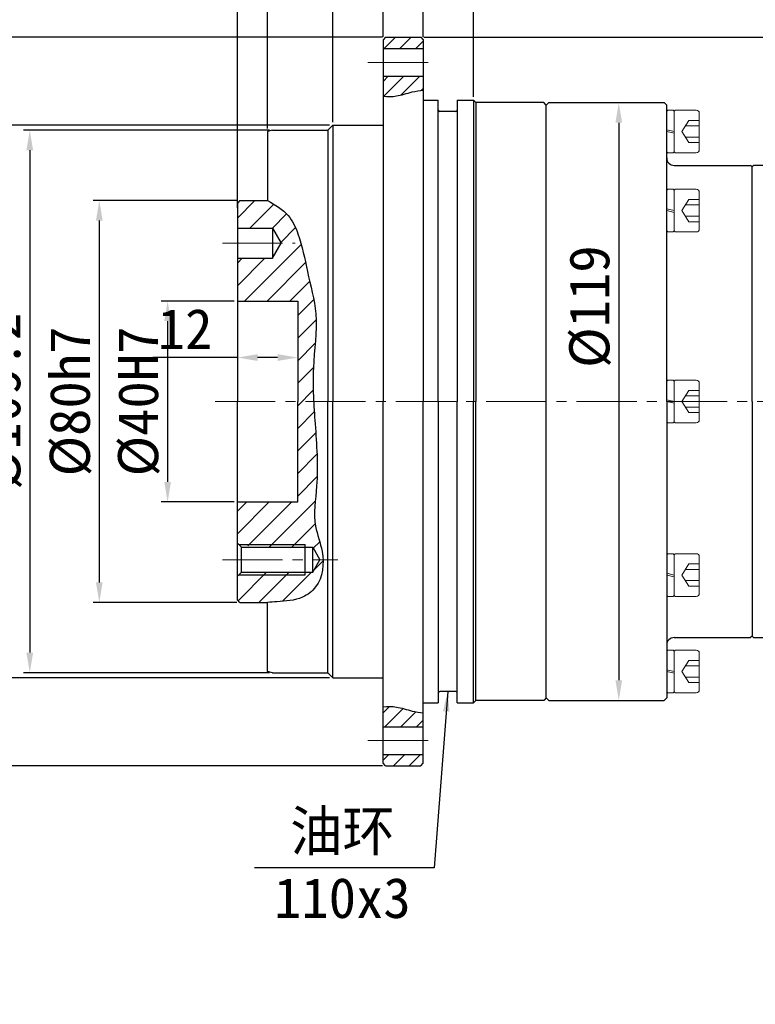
# Model space of a CAD drawing. Header units: millimetres. Extents: x 7078 to 7942, y -634 to -23.
# Tile 12 of 15: x 7375 to 7522, y -351 to -155. Entities that reach past the tile are written whole.
import ezdxf

# ---------------------------------------------------------------- set-up
doc = ezdxf.new("R2010")
doc.units = ezdxf.units.MM
doc.header["$PDSIZE"] = -5
doc.linetypes.add('点画线', pattern=[18, 12, -2, 2, -2])
doc.layers.get('Defpoints').update_dxf_attribs({"lineweight": 18})
for name, color, linetype, lineweight in [('7中心线层', 7, '点画线', 18), ('剖面线', 3, 'Continuous', 15), ('尺寸线层', 3, 'Continuous', 18), ('标注线', 7, 'Continuous', 18), ('粗实线', 7, 'Continuous', 40), ('细实线', 7, 'Continuous', 18)]:
    doc.layers.add(name, color=color, linetype=linetype, lineweight=lineweight)
doc.styles.add('工程字', font='txt')
doc.dimstyles.new('ISO-25', dxfattribs={"dimtxt": 8, "dimasz": 4, "dimexe": 1.25, "dimexo": 0.625, "dimgap": 1.7, "dimtad": 1, "dimtxsty": '工程字', "dimcen": 2, "dimdle": 8, "dimadec": 0, "dimazin": 0, "dimtfac": 1, "dimtmove": 0, "dimatfit": 3, "dimfxl": 1, "dimarcsym": 0})

# ---------------------------------------------------------------- blocks, each defined once
blk = doc.blocks.new('*D10')
at = {"layer": 'Defpoints', "color": 0}
for p in [(7455.26, -158.84), (7705.6, -158.84), (7648.42, -351.34)]:
    blk.add_point(p, dxfattribs=at)
at = {"layer": '尺寸线层', "color": 0, "lineweight": -2}
for p, q in [((7455.88, -158.84), (7706.85, -158.84)), ((7705.6, -347.34), (7705.6, -162.84)), ((7649.05, -351.34), (7706.85, -351.34))]:
    blk.add_line(p, q, dxfattribs=at)
at = {"layer": '尺寸线层', "color": 0}
for points in [[(7706.27, -162.84), (7704.93, -162.84), (7705.6, -158.84)], [(7704.93, -347.34), (7706.27, -347.34), (7705.6, -351.34)]]:
    blk.add_solid(points, dxfattribs=at)
at = {"layer": '尺寸线层', "color": 0, "insert": (7699.23, -248.59), "char_height": 8, "attachment_point": 5, "rotation": 90, "style": '工程字'}
blk.add_mtext('192,5', dxfattribs=at)
blk = doc.blocks.new('*D11')
at = {"layer": 'Defpoints', "color": 0}
for p in [(7455.76, -129.94), (7455.76, -159.34), (7587.26, -231.34)]:
    blk.add_point(p, dxfattribs=at)
at = {"layer": '尺寸线层', "color": 0, "lineweight": -2}
for p, q in [((7455.76, -158.34), (7455.76, -128.69)), ((7587.26, -230.34), (7587.26, -128.69)), ((7583.26, -129.94), (7459.76, -129.94))]:
    blk.add_line(p, q, dxfattribs=at)
at = {"layer": '尺寸线层', "color": 0}
for points in [[(7459.76, -129.28), (7459.76, -130.61), (7455.76, -129.94)], [(7583.26, -130.61), (7583.26, -129.28), (7587.26, -129.94)]]:
    blk.add_solid(points, dxfattribs=at)
at = {"layer": '尺寸线层', "color": 0, "insert": (7521.51, -123.97), "char_height": 8, "attachment_point": 5, "style": '工程字'}
blk.add_mtext('131,5', dxfattribs=at)
blk = doc.blocks.new('M5-35')
at = {"layer": '细实线', "color": 0}
for p, q in [((33.7, 4.25), (33.5, 4.05)), ((33.5, -4.05), (33.5, 4.05)), ((34.8, 4.25), (33.7, 4.25)), ((34.8, 4.25), (35, 4.05)), ((35, 4.05), (35.2, 4.25)), ((35, -4.05), (35, 4.05)), ((35.2, 4.25), (39.4, 4.25)), ((37.91, 2.21), (36.5, 0)), ((40, 2.21), (37.91, 2.21)), ((40, 3.65), (40, -3.65)), ((33.5, 0.36), (35, 0)), ((37.2, 1.11), (40, 1.11)), ((33.5, 0), (35, -0.36)), ((37.91, -2.21), (36.5, 0)), ((37.2, -1.11), (40, -1.11)), ((40, -2.21), (37.91, -2.21)), ((33.5, -4.05), (33.7, -4.25)), ((34.8, -4.25), (33.7, -4.25)), ((35, -4.05), (34.8, -4.25)), ((35, -4.05), (35.2, -4.25)), ((35.2, -4.25), (39.4, -4.25))]:
    blk.add_line(p, q, dxfattribs=at)
for centre, start, end in [((39.4, 3.65), 0, 90), ((39.4, -3.65), 270, 360)]:
    blk.add_arc(centre, 0.6, start, end, dxfattribs=at)
blk = doc.blocks.new('*D12')
at = {"layer": 'Defpoints', "color": 0}
for p in [(7492.26, -171.84), (7492.26, -290.84), (7494.72, -290.84)]:
    blk.add_point(p, dxfattribs=at)
at = {"layer": '尺寸线层', "color": 0, "lineweight": -2}
for p, q in [((7492.88, -171.84), (7495.97, -171.84)), ((7494.72, -175.84), (7494.72, -286.84)), ((7492.88, -290.84), (7495.97, -290.84))]:
    blk.add_line(p, q, dxfattribs=at)
at = {"layer": '尺寸线层', "color": 0}
for points in [[(7495.38, -175.84), (7494.05, -175.84), (7494.72, -171.84)], [(7494.05, -286.84), (7495.38, -286.84), (7494.72, -290.84)]]:
    blk.add_solid(points, dxfattribs=at)
at = {"layer": '尺寸线层', "color": 0, "insert": (7489.02, -212.46), "char_height": 8, "attachment_point": 5, "rotation": 90, "style": '工程字'}
blk.add_mtext('%%c119{}{{\\H0.7x;}{}}', dxfattribs=at)
blk = doc.blocks.new('*D13')
at = {"layer": 'Defpoints', "color": 0}
for p in [(7418.76, -115.54), (7418.76, -193.39), (7632.26, -259.14)]:
    blk.add_point(p, dxfattribs=at)
at = {"layer": '尺寸线层', "color": 0, "lineweight": -2}
for p, q in [((7418.76, -192.76), (7418.76, -114.29)), ((7628.26, -115.54), (7422.76, -115.54)), ((7632.26, -258.52), (7632.26, -114.29))]:
    blk.add_line(p, q, dxfattribs=at)
at = {"layer": '尺寸线层', "color": 0}
for points in [[(7422.76, -114.88), (7422.76, -116.21), (7418.76, -115.54)], [(7628.26, -116.21), (7628.26, -114.88), (7632.26, -115.54)]]:
    blk.add_solid(points, dxfattribs=at)
at = {"layer": '尺寸线层', "color": 0, "insert": (7525.51, -109.17), "char_height": 8, "attachment_point": 5, "style": '工程字'}
blk.add_mtext('213,5', dxfattribs=at)
blk = doc.blocks.new('*D14')
at = {"layer": 'Defpoints', "color": 0}
for p in [(7418.76, -211.34), (7404.85, -251.34), (7418.76, -251.34)]:
    blk.add_point(p, dxfattribs=at)
at = {"layer": '尺寸线层', "color": 0, "lineweight": -2}
for p, q in [((7418.13, -211.34), (7403.6, -211.34)), ((7404.85, -215.34), (7404.85, -247.34)), ((7418.13, -251.34), (7403.6, -251.34))]:
    blk.add_line(p, q, dxfattribs=at)
at = {"layer": '尺寸线层', "color": 0}
for points in [[(7405.52, -215.34), (7404.18, -215.34), (7404.85, -211.34)], [(7404.18, -247.34), (7405.52, -247.34), (7404.85, -251.34)]]:
    blk.add_solid(points, dxfattribs=at)
at = {"layer": '尺寸线层', "color": 0, "insert": (7399.15, -231.34), "char_height": 8, "attachment_point": 5, "rotation": 90, "style": '工程字'}
blk.add_mtext('%%C40H7', dxfattribs=at)
blk = doc.blocks.new('*D15')
at = {"layer": 'Defpoints', "color": 0}
for p in [(7418.76, -211.59), (7430.76, -211.34), (7418.76, -222.59)]:
    blk.add_point(p, dxfattribs=at)
at = {"layer": '标注线', "color": 0, "lineweight": -2}
for p, q in [((7418.76, -212.22), (7418.76, -223.84)), ((7430.76, -211.97), (7430.76, -223.84)), ((7418.76, -222.59), (7401.93, -222.59)), ((7426.76, -222.59), (7422.76, -222.59))]:
    blk.add_line(p, q, dxfattribs=at)
at = {"layer": '标注线', "color": 0}
for points in [[(7422.76, -221.92), (7422.76, -223.26), (7418.76, -222.59)], [(7426.76, -223.26), (7426.76, -221.92), (7430.76, -222.59)]]:
    blk.add_solid(points, dxfattribs=at)
at = {"layer": '标注线', "color": 0, "insert": (7408.34, -216.89), "char_height": 8, "attachment_point": 5, "style": '工程字'}
blk.add_mtext('12', dxfattribs=at)
blk = doc.blocks.new('*D16')
at = {"layer": 'Defpoints', "color": 0}
for p in [(7419.26, -191.34), (7391.25, -271.34), (7419.26, -271.34)]:
    blk.add_point(p, dxfattribs=at)
at = {"layer": '尺寸线层', "color": 0, "lineweight": -2}
for p, q in [((7418.63, -191.34), (7390, -191.34)), ((7391.25, -195.34), (7391.25, -267.34)), ((7418.63, -271.34), (7390, -271.34))]:
    blk.add_line(p, q, dxfattribs=at)
at = {"layer": '尺寸线层', "color": 0}
for points in [[(7391.91, -195.34), (7390.58, -195.34), (7391.25, -191.34)], [(7390.58, -267.34), (7391.91, -267.34), (7391.25, -271.34)]]:
    blk.add_solid(points, dxfattribs=at)
at = {"layer": '尺寸线层', "color": 0, "insert": (7385.55, -231.34), "char_height": 8, "attachment_point": 5, "rotation": 90, "style": '工程字'}
blk.add_mtext('%%C80h7', dxfattribs=at)
blk = doc.blocks.new('*D17')
at = {"layer": 'Defpoints', "color": 0}
for p in [(7425.76, -177.34), (7377.4, -285.34), (7425.76, -285.34)]:
    blk.add_point(p, dxfattribs=at)
at = {"layer": '尺寸线层', "color": 0, "lineweight": -2}
for p, q in [((7425.13, -177.34), (7376.15, -177.34)), ((7377.4, -181.34), (7377.4, -281.34)), ((7425.13, -285.34), (7376.15, -285.34))]:
    blk.add_line(p, q, dxfattribs=at)
at = {"layer": '尺寸线层', "color": 0}
for points in [[(7378.07, -181.34), (7376.73, -181.34), (7377.4, -177.34)], [(7376.73, -281.34), (7378.07, -281.34), (7377.4, -285.34)]]:
    blk.add_solid(points, dxfattribs=at)
at = {"layer": '尺寸线层', "color": 0, "insert": (7371.7, -231.34), "char_height": 8, "attachment_point": 5, "rotation": 90, "style": '工程字'}
blk.add_mtext('%%C109.2', dxfattribs=at)
blk = doc.blocks.new('*D18')
at = {"layer": 'Defpoints', "color": 0}
for p in [(7364.45, -176.34), (7437.76, -176.34), (7437.76, -286.34)]:
    blk.add_point(p, dxfattribs=at)
at = {"layer": '尺寸线层', "color": 0, "lineweight": -2}
for p, q in [((7437.13, -176.34), (7363.2, -176.34)), ((7364.45, -282.34), (7364.45, -180.34)), ((7437.13, -286.34), (7363.2, -286.34))]:
    blk.add_line(p, q, dxfattribs=at)
at = {"layer": '尺寸线层', "color": 0}
for points in [[(7365.11, -180.34), (7363.78, -180.34), (7364.45, -176.34)], [(7363.78, -282.34), (7365.11, -282.34), (7364.45, -286.34)]]:
    blk.add_solid(points, dxfattribs=at)
at = {"layer": '尺寸线层', "color": 0, "insert": (7358.75, -229.71), "char_height": 8, "attachment_point": 5, "rotation": 90, "style": '工程字'}
blk.add_mtext('%%C110h7', dxfattribs=at)
blk = doc.blocks.new('*D19')
at = {"layer": 'Defpoints', "color": 0}
for p in [(7350.94, -158.84), (7448.26, -158.84), (7448.26, -303.84)]:
    blk.add_point(p, dxfattribs=at)
at = {"layer": '尺寸线层', "color": 0, "lineweight": -2}
for p, q in [((7447.63, -158.84), (7349.69, -158.84)), ((7350.94, -299.84), (7350.94, -162.84)), ((7447.63, -303.84), (7349.69, -303.84))]:
    blk.add_line(p, q, dxfattribs=at)
at = {"layer": '尺寸线层', "color": 0}
for points in [[(7351.61, -162.84), (7350.28, -162.84), (7350.94, -158.84)], [(7350.28, -299.84), (7351.61, -299.84), (7350.94, -303.84)]]:
    blk.add_solid(points, dxfattribs=at)
at = {"layer": '尺寸线层', "color": 0, "insert": (7345.24, -231.34), "char_height": 8, "attachment_point": 5, "rotation": 90, "style": '工程字'}
blk.add_mtext('%%C145', dxfattribs=at)
blk = doc.blocks.new('*D20')
at = {"layer": 'Defpoints', "color": 0}
for p in [(7447.76, -147.3), (7447.76, -159.34), (7437.76, -176.34)]:
    blk.add_point(p, dxfattribs=at)
at = {"layer": '尺寸线层', "color": 0, "lineweight": -2}
for p, q in [((7437.76, -175.72), (7437.76, -146.05)), ((7447.76, -158.72), (7447.76, -146.05)), ((7433.76, -147.3), (7429.76, -147.3)), ((7437.76, -147.3), (7447.76, -147.3)), ((7451.76, -147.3), (7468.72, -147.3))]:
    blk.add_line(p, q, dxfattribs=at)
at = {"layer": '尺寸线层', "color": 0}
for points in [[(7433.76, -147.97), (7433.76, -146.63), (7437.76, -147.3)], [(7451.76, -146.63), (7451.76, -147.97), (7447.76, -147.3)]]:
    blk.add_solid(points, dxfattribs=at)
at = {"layer": '尺寸线层', "color": 0, "insert": (7462.24, -141.6), "char_height": 8, "attachment_point": 5, "style": '工程字'}
blk.add_mtext('10', dxfattribs=at)
blk = doc.blocks.new('*D21')
at = {"layer": 'Defpoints', "color": 0}
for p in [(7418.76, -147.3), (7424.76, -177.61), (7418.76, -191.84)]:
    blk.add_point(p, dxfattribs=at)
at = {"layer": '尺寸线层', "color": 0, "lineweight": -2}
for p, q in [((7418.76, -191.22), (7418.76, -146.05)), ((7424.76, -176.98), (7424.76, -146.05)), ((7414.76, -147.3), (7402.76, -147.3)), ((7424.76, -147.3), (7418.76, -147.3)), ((7428.76, -147.3), (7432.76, -147.3))]:
    blk.add_line(p, q, dxfattribs=at)
at = {"layer": '尺寸线层', "color": 0}
for points in [[(7414.76, -147.97), (7414.76, -146.63), (7418.76, -147.3)], [(7428.76, -146.63), (7428.76, -147.97), (7424.76, -147.3)]]:
    blk.add_solid(points, dxfattribs=at)
at = {"layer": '尺寸线层', "color": 0, "insert": (7406.76, -141.6), "char_height": 8, "attachment_point": 5, "style": '工程字'}
blk.add_mtext('6', dxfattribs=at)
blk = doc.blocks.new('*D22')
at = {"layer": 'Defpoints', "color": 0}
for p in [(7465.76, -147.3), (7455.76, -159.34), (7465.76, -171.34)]:
    blk.add_point(p, dxfattribs=at)
at = {"layer": '尺寸线层', "color": 0, "lineweight": -2}
for p, q in [((7455.76, -158.72), (7455.76, -146.05)), ((7465.76, -170.72), (7465.76, -146.05)), ((7451.76, -147.3), (7447.76, -147.3)), ((7455.76, -147.3), (7465.76, -147.3)), ((7469.76, -147.3), (7473.76, -147.3))]:
    blk.add_line(p, q, dxfattribs=at)
at = {"layer": '尺寸线层', "color": 0}
for points in [[(7451.76, -147.97), (7451.76, -146.63), (7455.76, -147.3)], [(7469.76, -146.63), (7469.76, -147.97), (7465.76, -147.3)]]:
    blk.add_solid(points, dxfattribs=at)
at = {"layer": '尺寸线层', "color": 0, "insert": (7461.59, -141.6), "char_height": 8, "attachment_point": 5, "style": '工程字'}
blk.add_mtext('10', dxfattribs=at)
blk = doc.blocks.new('*D23')
at = {"layer": 'Defpoints', "color": 0}
for p in [(7447.76, -129.94), (7447.76, -159.34), (7455.76, -159.34)]:
    blk.add_point(p, dxfattribs=at)
at = {"layer": '尺寸线层', "color": 0, "lineweight": -2}
for p, q in [((7447.76, -158.72), (7447.76, -128.69)), ((7455.76, -158.72), (7455.76, -128.69)), ((7443.76, -129.94), (7439.76, -129.94)), ((7455.76, -129.94), (7447.76, -129.94)), ((7459.76, -129.94), (7463.76, -129.94))]:
    blk.add_line(p, q, dxfattribs=at)
at = {"layer": '尺寸线层', "color": 0}
for points in [[(7443.76, -130.61), (7443.76, -129.28), (7447.76, -129.94)], [(7459.76, -129.28), (7459.76, -130.61), (7455.76, -129.94)]]:
    blk.add_solid(points, dxfattribs=at)
at = {"layer": '尺寸线层', "color": 0, "insert": (7451.76, -124.24), "char_height": 8, "attachment_point": 5, "style": '工程字'}
blk.add_mtext('8', dxfattribs=at)
blk = doc.blocks.new('*D24')
at = {"layer": 'Defpoints', "color": 0}
for p in [(7418.76, -129.94), (7447.76, -159.34), (7418.76, -191.84)]:
    blk.add_point(p, dxfattribs=at)
at = {"layer": '尺寸线层', "color": 0, "lineweight": -2}
for p, q in [((7418.76, -191.22), (7418.76, -128.69)), ((7447.76, -158.72), (7447.76, -128.69)), ((7443.76, -129.94), (7422.76, -129.94))]:
    blk.add_line(p, q, dxfattribs=at)
at = {"layer": '尺寸线层', "color": 0}
for points in [[(7422.76, -129.28), (7422.76, -130.61), (7418.76, -129.94)], [(7443.76, -130.61), (7443.76, -129.28), (7447.76, -129.94)]]:
    blk.add_solid(points, dxfattribs=at)
at = {"layer": '尺寸线层', "color": 0, "insert": (7433.26, -124.24), "char_height": 8, "attachment_point": 5, "style": '工程字'}
blk.add_mtext('29', dxfattribs=at)
blk = doc.blocks.new('*D45')
at = {"layer": 'Defpoints', "color": 0}
for p in [(7418.76, -100.3), (7418.76, -193.39), (7652.26, -314.14)]:
    blk.add_point(p, dxfattribs=at)
at = {"layer": '尺寸线层', "color": 0, "lineweight": -2}
for p, q in [((7418.76, -192.76), (7418.76, -99.05)), ((7652.26, -313.52), (7652.26, -99.05)), ((7648.26, -100.3), (7422.76, -100.3))]:
    blk.add_line(p, q, dxfattribs=at)
at = {"layer": '尺寸线层', "color": 0}
for points in [[(7422.76, -99.64), (7422.76, -100.97), (7418.76, -100.3)], [(7648.26, -100.97), (7648.26, -99.64), (7652.26, -100.3)]]:
    blk.add_solid(points, dxfattribs=at)
at = {"layer": '尺寸线层', "color": 0, "insert": (7535.51, -93.93), "char_height": 8, "attachment_point": 5, "style": '工程字'}
blk.add_mtext('233,5', dxfattribs=at)

msp = doc.modelspace()

# ---------------------------------------------------------------- hatches: boundary and pattern name
at = {"layer": '剖面线', "lineweight": -3}
h = msp.add_hatch(dxfattribs=at)
h.set_pattern_fill('ANSI31', color=0, scale=0.7, style=0)
h.set_pattern_definition([(45, (1804.7688, 1393.359), (-1.5715448, 1.5715448), [])])
h.paths.add_polyline_path([(7455.2598, -303.8413), (7455.7598, -303.3413), (7455.7598, -301.5913), (7447.7598, -301.5913), (7447.7598, -303.3413), (7448.2598, -303.8413)])
edge = h.paths.add_edge_path()
edge.add_spline(control_points=[(7455.7598, -293.2902), (7455.0272, -293.2233), (7453.2222, -292.969), (7450.6147, -292.0135), (7448.6518, -292.0402), (7447.7598, -292.1333)], knot_values=[3.2866391, 3.2866391, 3.2866391, 3.2866391, 5.49323157, 8.76192301, 11.44718621, 11.44718621, 11.44718621, 11.44718621], degree=3, periodic=0)
edge.add_line((7447.7598, -292.1333), (7447.7598, -296.0913))
edge.add_line((7447.7598, -296.0913), (7455.7598, -296.0913))
edge.add_line((7455.7598, -296.0913), (7455.7598, -293.2902))
edge = h.paths.add_edge_path()
edge.add_spline(control_points=[(7447.7598, -170.5492), (7448.6518, -170.6423), (7450.6147, -170.669), (7453.2222, -169.7135), (7455.0272, -169.4592), (7455.7598, -169.3923)], knot_values=[3.2866391, 3.2866391, 3.2866391, 3.2866391, 5.97190229, 9.24059373, 11.44718621, 11.44718621, 11.44718621, 11.44718621], degree=3, periodic=0)
edge.add_line((7455.7598, -169.3923), (7455.7598, -166.5913))
edge.add_line((7455.7598, -166.5913), (7447.7598, -166.5913))
edge.add_line((7447.7598, -166.5913), (7447.7598, -170.5492))
h.paths.add_polyline_path([(7455.7598, -161.0913), (7455.7598, -159.3413), (7455.2598, -158.8413), (7448.2598, -158.8413), (7447.7598, -159.3413), (7447.7598, -161.0913)])
h = msp.add_hatch(dxfattribs=at)
h.set_pattern_fill('ANSI31', color=0, style=0)
h.set_pattern_definition([(45, (1804.7688, 1393.359), (-2.245064, 2.245064), [])])
edge = h.paths.add_edge_path()
edge.add_spline(control_points=[(7433.9426, -231.3413), (7433.8286, -229.1182), (7433.7008, -223.2977), (7435.0968, -214.5701), (7432.6352, -205.7379), (7431.4605, -199.0738), (7428.9963, -193.7711), (7426.2661, -192.2052), (7424.7598, -191.3413)], knot_values=[0, 0, 0, 0, 6.67588681, 17.44420175, 26.05393438, 33.77826819, 37.89924953, 42.97152659, 42.97152659, 42.97152659, 42.97152659], degree=3, periodic=0)
edge.add_line((7424.7598, -191.3413), (7419.2598, -191.3413))
edge.add_line((7419.2598, -191.3413), (7418.7598, -191.8413))
edge.add_line((7418.7598, -191.8413), (7418.7598, -196.8413))
edge.add_line((7418.7598, -196.8413), (7425.7598, -196.8413))
edge.add_line((7425.7598, -196.8413), (7427.4918, -199.8413))
edge.add_line((7427.4918, -199.8413), (7425.7598, -202.8413))
edge.add_line((7425.7598, -202.8413), (7418.7598, -202.8413))
edge.add_line((7418.7598, -202.8413), (7418.7598, -211.3413))
edge.add_line((7418.7598, -211.3413), (7430.7598, -211.3413))
edge.add_line((7430.7598, -211.3413), (7430.7598, -231.3413))
edge.add_line((7430.7598, -231.3413), (7433.9426, -231.3413))
edge = h.paths.add_edge_path()
edge.add_spline(control_points=[(7434.1402, -252.9514), (7434.1578, -252.4679), (7434.1899, -251.9817), (7434.2294, -251.494)], knot_values=[63.09825809, 63.09825809, 63.09825809, 63.09825809, 64.54763124, 64.54763124, 64.54763124, 64.54763124], degree=3, periodic=0)
edge.add_spline(control_points=[(7434.2294, -251.494), (7434.2917, -250.7257), (7434.3723, -249.9537), (7434.4435, -249.1824)], knot_values=[60.81488333, 60.81488333, 60.81488333, 60.81488333, 63.09825809, 63.09825809, 63.09825809, 63.09825809], degree=3, periodic=0)
edge.add_spline(control_points=[(7434.4435, -249.1824), (7434.4741, -248.8509), (7434.5377, -248.1209), (7434.5822, -247.3934), (7434.6014, -246.9967)], knot_values=[58.65263524, 58.65263524, 58.65263524, 58.65263524, 59.63410445, 60.81488333, 60.81488333, 60.81488333, 60.81488333], degree=3, periodic=0)
edge.add_spline(control_points=[(7434.6014, -246.9967), (7434.6608, -245.7651), (7434.6707, -244.5397), (7434.6476, -243.318)], knot_values=[54.98622502, 54.98622502, 54.98622502, 54.98622502, 58.65263524, 58.65263524, 58.65263524, 58.65263524], degree=3, periodic=0)
edge.add_spline(control_points=[(7434.6476, -243.318), (7434.6168, -241.6845), (7434.527, -240.0575), (7434.4182, -238.4311)], knot_values=[50.08396128, 50.08396128, 50.08396128, 50.08396128, 54.98622502, 54.98622502, 54.98622502, 54.98622502], degree=3, periodic=0)
edge.add_spline(control_points=[(7434.4182, -238.4311), (7434.3599, -237.5602), (7434.1872, -235.2008), (7434.0192, -232.8356), (7433.9426, -231.3413)], knot_values=[42.97160228, 42.97160228, 42.97160228, 42.97160228, 45.59647403, 50.08396128, 50.08396128, 50.08396128, 50.08396128], degree=3, periodic=0)
edge.add_line((7433.9426, -231.3413), (7430.7598, -231.3413))
edge.add_line((7430.7598, -231.3413), (7430.7598, -251.3413))
edge.add_line((7430.7598, -251.3413), (7418.7598, -251.3413))
edge.add_line((7418.7598, -251.3413), (7418.7598, -257.8413))
edge.add_line((7418.7598, -257.8413), (7420.2598, -257.8413))
edge.add_line((7420.2598, -257.8413), (7420.2598, -259.5413))
edge.add_line((7420.2598, -259.5413), (7420.5598, -259.8413))
edge.add_line((7420.5598, -259.8413), (7432.2598, -259.8413))
edge.add_line((7432.2598, -259.8413), (7432.2598, -260.3413))
edge.add_line((7432.2598, -260.3413), (7433.7598, -260.3413))
edge.add_line((7433.7598, -260.3413), (7435.2032, -262.8413))
edge.add_line((7435.2032, -262.8413), (7435.8154, -262.8413))
edge.add_spline(control_points=[(7435.8154, -262.8413), (7435.8053, -262.5864), (7435.7867, -262.332), (7435.7602, -262.0794)], knot_values=[73.87171206, 73.87171206, 73.87171206, 73.87171206, 74.60233616, 74.60233616, 74.60233616, 74.60233616], degree=3, periodic=0)
edge.add_spline(control_points=[(7435.7602, -262.0794), (7435.7291, -261.7841), (7435.6791, -261.4346), (7435.6146, -261.0911), (7435.6038, -261.0357)], knot_values=[72.85298353, 72.85298353, 72.85298353, 72.85298353, 73.70685921, 73.87171206, 73.87171206, 73.87171206, 73.87171206], degree=3, periodic=0)
edge.add_spline(control_points=[(7435.6038, -261.0357), (7435.5315, -260.6641), (7435.4433, -260.2992), (7435.3467, -259.9389)], knot_values=[71.74813416, 71.74813416, 71.74813416, 71.74813416, 72.85298353, 72.85298353, 72.85298353, 72.85298353], degree=3, periodic=0)
edge.add_spline(control_points=[(7435.3467, -259.9389), (7435.1707, -259.2829), (7434.9665, -258.6419), (7434.7786, -258.0032)], knot_values=[69.73655561, 69.73655561, 69.73655561, 69.73655561, 71.74813416, 71.74813416, 71.74813416, 71.74813416], degree=3, periodic=0)
edge.add_spline(control_points=[(7434.7786, -258.0032), (7434.7242, -257.8183), (7434.6711, -257.6335), (7434.6205, -257.4485)], knot_values=[69.15396962, 69.15396962, 69.15396962, 69.15396962, 69.73655561, 69.73655561, 69.73655561, 69.73655561], degree=3, periodic=0)
edge.add_spline(control_points=[(7434.6205, -257.4485), (7434.5419, -257.1615), (7434.4692, -256.8741), (7434.4065, -256.5852)], knot_values=[68.24960463, 68.24960463, 68.24960463, 68.24960463, 69.15396962, 69.15396962, 69.15396962, 69.15396962], degree=3, periodic=0)
edge.add_spline(control_points=[(7434.4065, -256.5852), (7434.3762, -256.446), (7434.3191, -256.1606), (7434.2735, -255.8732), (7434.253, -255.7259)], knot_values=[67.3582768, 67.3582768, 67.3582768, 67.3582768, 67.79436068, 68.24960463, 68.24960463, 68.24960463, 68.24960463], degree=3, periodic=0)
edge.add_spline(control_points=[(7434.253, -255.7259), (7434.2143, -255.4484), (7434.1856, -255.1692), (7434.1653, -254.8885)], knot_values=[66.50044677, 66.50044677, 66.50044677, 66.50044677, 67.3582768, 67.3582768, 67.3582768, 67.3582768], degree=3, periodic=0)
edge.add_spline(control_points=[(7434.1653, -254.8885), (7434.1425, -254.5742), (7434.1303, -254.2581), (7434.1266, -253.9404)], knot_values=[65.53999884, 65.53999884, 65.53999884, 65.53999884, 66.50044677, 66.50044677, 66.50044677, 66.50044677], degree=3, periodic=0)
edge.add_spline(control_points=[(7434.1266, -253.9404), (7434.1228, -253.6123), (7434.1281, -253.2824), (7434.1402, -252.9514)], knot_values=[64.54763124, 64.54763124, 64.54763124, 64.54763124, 65.53999884, 65.53999884, 65.53999884, 65.53999884], degree=3, periodic=0)
h.paths.add_polyline_path([(7432.2598, -265.3413), (7421.0598, -265.3413), (7420.5598, -265.8413), (7432.2598, -265.8413)], flags=17)
edge = h.paths.add_edge_path()
edge.add_spline(control_points=[(7434.6297, -267.8388), (7434.6964, -267.7349), (7434.7599, -267.6291), (7434.8205, -267.5214)], knot_values=[79.31175491, 79.31175491, 79.31175491, 79.31175491, 79.68115528, 79.68115528, 79.68115528, 79.68115528], degree=3, periodic=0)
edge.add_spline(control_points=[(7434.8205, -267.5214), (7434.8789, -267.4176), (7434.9345, -267.3121), (7434.9875, -267.2051)], knot_values=[78.95558793, 78.95558793, 78.95558793, 78.95558793, 79.31175491, 79.31175491, 79.31175491, 79.31175491], degree=3, periodic=0)
edge.add_spline(control_points=[(7434.9875, -267.2051), (7435.1228, -266.9314), (7435.2404, -266.6476), (7435.3412, -266.3561)], knot_values=[78.04462067, 78.04462067, 78.04462067, 78.04462067, 78.95558793, 78.95558793, 78.95558793, 78.95558793], degree=3, periodic=0)
edge.add_spline(control_points=[(7435.3412, -266.3561), (7435.3994, -266.1878), (7435.452, -266.0169), (7435.4992, -265.8438)], knot_values=[77.51864307, 77.51864307, 77.51864307, 77.51864307, 78.04462067, 78.04462067, 78.04462067, 78.04462067], degree=3, periodic=0)
edge.add_spline(control_points=[(7435.4992, -265.8438), (7435.566, -265.5987), (7435.6219, -265.3492), (7435.6675, -265.0967)], knot_values=[76.77360627, 76.77360627, 76.77360627, 76.77360627, 77.51864307, 77.51864307, 77.51864307, 77.51864307], degree=3, periodic=0)
edge.add_spline(control_points=[(7435.6675, -265.0967), (7435.7108, -264.857), (7435.7447, -264.6145), (7435.7698, -264.3704)], knot_values=[76.06642953, 76.06642953, 76.06642953, 76.06642953, 76.77360627, 76.77360627, 76.77360627, 76.77360627], degree=3, periodic=0)
edge.add_spline(control_points=[(7435.7698, -264.3704), (7435.7962, -264.1136), (7435.8127, -263.855), (7435.82, -263.5958)], knot_values=[75.32291037, 75.32291037, 75.32291037, 75.32291037, 76.06642953, 76.06642953, 76.06642953, 76.06642953], degree=3, periodic=0)
edge.add_spline(control_points=[(7435.82, -263.5958), (7435.8269, -263.3487), (7435.8254, -263.1009), (7435.8159, -262.8537)], knot_values=[74.61424107, 74.61424107, 74.61424107, 74.61424107, 75.32291037, 75.32291037, 75.32291037, 75.32291037], degree=3, periodic=0)
edge.add_spline(control_points=[(7435.8159, -262.8537), (7435.8157, -262.8496), (7435.8156, -262.8454), (7435.8154, -262.8413)], knot_values=[74.60233616, 74.60233616, 74.60233616, 74.60233616, 74.61424107, 74.61424107, 74.61424107, 74.61424107], degree=3, periodic=0)
edge.add_line((7435.8154, -262.8413), (7435.2032, -262.8413))
edge.add_line((7435.2032, -262.8413), (7433.7598, -265.3413))
edge.add_line((7433.7598, -265.3413), (7432.2598, -265.3413))
edge.add_line((7432.2598, -265.3413), (7432.2598, -265.8413))
edge.add_line((7432.2598, -265.8413), (7420.5598, -265.8413))
edge.add_line((7420.5598, -265.8413), (7420.2598, -266.1413))
edge.add_line((7420.2598, -266.1413), (7420.2598, -267.8413))
edge.add_line((7420.2598, -267.8413), (7418.7598, -267.8413))
edge.add_line((7418.7598, -267.8413), (7418.7598, -270.8413))
edge.add_line((7418.7598, -270.8413), (7419.2598, -271.3413))
edge.add_line((7419.2598, -271.3413), (7424.7598, -271.3413))
edge.add_spline(control_points=[(7424.7598, -271.3413), (7425.2403, -271.3026), (7425.7209, -271.2639), (7426.2047, -271.2281)], knot_values=[89.10257134, 89.10257134, 89.10257134, 89.10257134, 90.55379388, 90.55379388, 90.55379388, 90.55379388], degree=3, periodic=0)
edge.add_spline(control_points=[(7426.2047, -271.2281), (7426.335, -271.2184), (7426.8435, -271.1817), (7427.3568, -271.149), (7427.7382, -271.12)], knot_values=[87.57990239, 87.57990239, 87.57990239, 87.57990239, 87.97054355, 89.10257134, 89.10257134, 89.10257134, 89.10257134], degree=3, periodic=0)
edge.add_spline(control_points=[(7427.7382, -271.12), (7427.959, -271.1032), (7428.1797, -271.0848), (7428.3999, -271.0635)], knot_values=[86.9245476, 86.9245476, 86.9245476, 86.9245476, 87.57990239, 87.57990239, 87.57990239, 87.57990239], degree=3, periodic=0)
edge.add_spline(control_points=[(7428.3999, -271.0635), (7428.6573, -271.0386), (7428.914, -271.0096), (7429.169, -270.9745)], knot_values=[86.15830145, 86.15830145, 86.15830145, 86.15830145, 86.9245476, 86.9245476, 86.9245476, 86.9245476], degree=3, periodic=0)
edge.add_spline(control_points=[(7429.169, -270.9745), (7429.3968, -270.943), (7429.6234, -270.9067), (7429.848, -270.8639)], knot_values=[85.47368233, 85.47368233, 85.47368233, 85.47368233, 86.15830145, 86.15830145, 86.15830145, 86.15830145], degree=3, periodic=0)
edge.add_spline(control_points=[(7429.848, -270.8639), (7430.0901, -270.8177), (7430.3299, -270.764), (7430.5669, -270.7009)], knot_values=[84.73603565, 84.73603565, 84.73603565, 84.73603565, 85.47368233, 85.47368233, 85.47368233, 85.47368233], degree=3, periodic=0)
edge.add_spline(control_points=[(7430.5669, -270.7009), (7430.7357, -270.6559), (7430.903, -270.606), (7431.0686, -270.5507)], knot_values=[84.21037513, 84.21037513, 84.21037513, 84.21037513, 84.73603565, 84.73603565, 84.73603565, 84.73603565], degree=3, periodic=0)
edge.add_spline(control_points=[(7431.0686, -270.5507), (7431.1885, -270.5107), (7431.3075, -270.4677), (7431.4254, -270.4216)], knot_values=[83.82962612, 83.82962612, 83.82962612, 83.82962612, 84.21037513, 84.21037513, 84.21037513, 84.21037513], degree=3, periodic=0)
edge.add_spline(control_points=[(7431.4254, -270.4216), (7431.5328, -270.3796), (7431.693, -270.3126), (7431.8512, -270.2391), (7431.904, -270.2138)], knot_values=[83.30821071, 83.30821071, 83.30821071, 83.30821071, 83.65466981, 83.82962612, 83.82962612, 83.82962612, 83.82962612], degree=3, periodic=0)
edge.add_spline(control_points=[(7431.904, -270.2138), (7432.0162, -270.1599), (7432.1272, -270.1028), (7432.2369, -270.0427)], knot_values=[82.93634323, 82.93634323, 82.93634323, 82.93634323, 83.30821071, 83.30821071, 83.30821071, 83.30821071], degree=3, periodic=0)
edge.add_spline(control_points=[(7432.2369, -270.0427), (7432.3412, -269.9855), (7432.4442, -269.9255), (7432.5457, -269.8628)], knot_values=[82.58254322, 82.58254322, 82.58254322, 82.58254322, 82.93634323, 82.93634323, 82.93634323, 82.93634323], degree=3, periodic=0)
edge.add_spline(control_points=[(7432.5457, -269.8628), (7432.6524, -269.797), (7432.7575, -269.7281), (7432.8607, -269.6565)], knot_values=[82.21054741, 82.21054741, 82.21054741, 82.21054741, 82.58254322, 82.58254322, 82.58254322, 82.58254322], degree=3, periodic=0)
edge.add_spline(control_points=[(7432.8607, -269.6565), (7432.9588, -269.5883), (7433.0552, -269.5177), (7433.1497, -269.4445)], knot_values=[81.8569633, 81.8569633, 81.8569633, 81.8569633, 82.21054741, 82.21054741, 82.21054741, 82.21054741], degree=3, periodic=0)
edge.add_spline(control_points=[(7433.1497, -269.4445), (7433.2491, -269.3675), (7433.3465, -269.2878), (7433.4415, -269.2054)], knot_values=[81.48465942, 81.48465942, 81.48465942, 81.48465942, 81.8569633, 81.8569633, 81.8569633, 81.8569633], degree=3, periodic=0)
edge.add_spline(control_points=[(7433.4415, -269.2054), (7433.5316, -269.1273), (7433.6196, -269.0468), (7433.7053, -268.9641)], knot_values=[81.13145997, 81.13145997, 81.13145997, 81.13145997, 81.48465942, 81.48465942, 81.48465942, 81.48465942], degree=3, periodic=0)
edge.add_spline(control_points=[(7433.7053, -268.9641), (7433.7957, -268.8768), (7433.8836, -268.787), (7433.9686, -268.6949)], knot_values=[80.75869261, 80.75869261, 80.75869261, 80.75869261, 81.13145997, 81.13145997, 81.13145997, 81.13145997], degree=3, periodic=0)
edge.add_spline(control_points=[(7433.9686, -268.6949), (7434.049, -268.6076), (7434.1269, -268.5183), (7434.202, -268.4269)], knot_values=[80.40601422, 80.40601422, 80.40601422, 80.40601422, 80.75869261, 80.75869261, 80.75869261, 80.75869261], degree=3, periodic=0)
edge.add_spline(control_points=[(7434.202, -268.4269), (7434.2468, -268.3725), (7434.3238, -268.2756), (7434.3977, -268.1764), (7434.429, -268.1332)], knot_values=[80.03649661, 80.03649661, 80.03649661, 80.03649661, 80.24644862, 80.40601422, 80.40601422, 80.40601422, 80.40601422], degree=3, periodic=0)
edge.add_spline(control_points=[(7434.429, -268.1332), (7434.4988, -268.037), (7434.5657, -267.9388), (7434.6297, -267.8388)], knot_values=[79.68115528, 79.68115528, 79.68115528, 79.68115528, 80.03649661, 80.03649661, 80.03649661, 80.03649661], degree=3, periodic=0)
h.paths.add_polyline_path([(7432.2598, -259.8413), (7420.5598, -259.8413), (7421.0598, -260.3413), (7432.2598, -260.3413)], flags=17)

# ---------------------------------------------------------------- linework, layer by layer
at = {"layer": '7中心线层', "color": 0}
for p, q in [((7444.7598, -163.8413), (7458.7598, -163.8413)), ((7415.7598, -199.8413), (7430.2598, -199.8413)), ((7415.7598, -262.8413), (7438.7598, -262.8413)), ((7444.7598, -298.8413), (7458.7598, -298.8413))]:
    msp.add_line(p, q, dxfattribs=at)
at = {"layer": '7中心线层'}
msp.add_line((7414.3018, -231.3413), (7587.2638, -231.3413), dxfattribs=at)
at = {"layer": '粗实线', "color": 0, "lineweight": 30}
for p, q in [((7448.2598, -158.8413), (7447.7598, -159.3413)), ((7447.7598, -159.3413), (7447.7598, -231.3413)), ((7448.2598, -158.8413), (7455.2598, -158.8413)), ((7455.2598, -158.8413), (7455.7598, -159.3413)), ((7455.7598, -159.3413), (7455.7598, -231.3413)), ((7447.7598, -161.0913), (7455.7598, -161.0913)), ((7447.7598, -166.5913), (7455.7598, -166.5913)), ((7465.7598, -171.3413), (7465.7598, -171.3413)), ((7466.2598, -171.8413), (7465.7598, -171.3413)), ((7437.7598, -176.3413), (7436.7598, -177.3413)), ((7437.7598, -176.3413), (7447.7598, -176.3413)), ((7437.7598, -176.3413), (7437.7598, -176.3413)), ((7425.7598, -177.3413), (7424.7598, -177.6092)), ((7424.7598, -177.6092), (7424.7598, -191.3413)), ((7425.7598, -177.3413), (7436.7598, -177.3413)), ((7419.2598, -191.3413), (7418.7598, -191.8413)), ((7418.7598, -191.8413), (7418.7598, -231.3413)), ((7419.2598, -191.3413), (7424.7598, -191.3413)), ((7418.7598, -196.8413), (7425.7598, -196.8413)), ((7425.7598, -196.8413), (7425.7598, -202.8413)), ((7425.7598, -196.8413), (7427.4918, -199.8413)), ((7425.7598, -202.8413), (7427.4918, -199.8413)), ((7418.7598, -202.8413), (7425.7598, -202.8413)), ((7418.7598, -211.3413), (7430.7598, -211.3413)), ((7430.7598, -211.3413), (7430.7598, -231.3413)), ((7418.7598, -270.8413), (7418.7598, -231.3413)), ((7430.7598, -251.3413), (7430.7598, -231.3413)), ((7447.7598, -303.3413), (7447.7598, -231.3413)), ((7455.7598, -303.3413), (7455.7598, -231.3413)), ((7418.7598, -251.3413), (7430.7598, -251.3413)), ((7419.5598, -260.3413), (7418.7598, -259.5413)), ((7419.5598, -260.3413), (7433.7598, -260.3413)), ((7419.5598, -265.3413), (7419.5598, -260.3413)), ((7432.2598, -265.8413), (7432.2598, -259.8413)), ((7433.7598, -265.3413), (7433.7598, -260.3413)), ((7433.7598, -260.3413), (7435.2032, -262.8413)), ((7433.7598, -265.3413), (7435.2032, -262.8413)), ((7419.5598, -265.3413), (7418.7598, -266.1413)), ((7419.5598, -265.3413), (7433.7598, -265.3413)), ((7419.2598, -271.3413), (7418.7598, -270.8413)), ((7419.2598, -271.3413), (7424.7598, -271.3413)), ((7424.7598, -285.0733), (7424.7598, -271.3413)), ((7425.7598, -285.3413), (7424.7598, -285.0733)), ((7425.7598, -285.3413), (7436.7598, -285.3413)), ((7437.7598, -286.3413), (7436.7598, -285.3413)), ((7437.7598, -286.3413), (7447.7598, -286.3413)), ((7437.7598, -286.3413), (7437.7598, -286.3413)), ((7466.2598, -290.8413), (7465.7598, -291.3413)), ((7465.7598, -291.3413), (7465.7598, -291.3413)), ((7447.7598, -296.0913), (7455.7598, -296.0913)), ((7447.7598, -301.5913), (7455.7598, -301.5913)), ((7448.2598, -303.8413), (7447.7598, -303.3413)), ((7455.2598, -303.8413), (7455.7598, -303.3413)), ((7448.2598, -303.8413), (7455.2598, -303.8413))]:
    msp.add_line(p, q, dxfattribs=at)
at = {"layer": '粗实线', "color": 0, "linetype": 'Continuous', "lineweight": 30}
for p, q in [((7455.7598, -171.3413), (7458.7598, -171.3413)), ((7458.7598, -231.3413), (7458.7598, -171.3413)), ((7462.5598, -171.3413), (7465.7598, -171.3413)), ((7462.5598, -171.3413), (7462.5598, -231.3413)), ((7465.7598, -171.3413), (7465.7598, -231.3413)), ((7479.7598, -171.8413), (7466.2598, -171.8413)), ((7466.2598, -171.8413), (7466.2598, -231.3413)), ((7462.2598, -173.6413), (7459.0598, -173.6413)), ((7521.5598, -184.3413), (7521.2598, -184.6413)), ((7539.9598, -184.3413), (7521.5598, -184.3413)), ((7458.7598, -231.3413), (7458.7598, -291.3413)), ((7462.5598, -291.3413), (7462.5598, -231.3413)), ((7465.7598, -291.3413), (7465.7598, -231.3413)), ((7466.2598, -290.8413), (7466.2598, -231.3413)), ((7521.2598, -278.0413), (7521.5598, -278.3413)), ((7521.5598, -278.3413), (7539.9598, -278.3413)), ((7462.2598, -289.0413), (7459.0598, -289.0413)), ((7455.7598, -291.3413), (7458.7598, -291.3413)), ((7462.5598, -291.3413), (7465.7598, -291.3413)), ((7479.7598, -290.8412), (7466.2598, -290.8413))]:
    msp.add_line(p, q, dxfattribs=at)
at = {"layer": '粗实线', "lineweight": 30}
for p, q in [((7480.2597, -172.3413), (7479.7598, -171.8413)), ((7480.2598, -172.3413), (7480.7598, -171.8413)), ((7480.2598, -290.3413), (7480.2598, -172.3413)), ((7480.2598, -290.3413), (7480.2598, -172.3413)), ((7480.7598, -171.8413), (7503.7598, -171.8413)), ((7503.7598, -171.8413), (7504.2598, -172.3413)), ((7504.2598, -231.3413), (7504.2598, -172.3413)), ((7505.7598, -184.3413), (7520.9598, -184.3413)), ((7521.2598, -184.6413), (7520.9598, -184.3413)), ((7521.2598, -231.3413), (7521.2598, -184.6413)), ((7504.2598, -231.3413), (7504.2598, -290.3412)), ((7521.2598, -231.3413), (7521.2598, -278.0413)), ((7521.2598, -278.0413), (7520.9598, -278.3413)), ((7505.7598, -278.3413), (7520.9598, -278.3413)), ((7480.2597, -290.3413), (7479.7598, -290.8412)), ((7480.2598, -290.3412), (7480.7598, -290.8412)), ((7480.7598, -290.8412), (7503.7598, -290.8412)), ((7503.7598, -290.8412), (7504.2598, -290.3412))]:
    msp.add_line(p, q, dxfattribs=at)
at = {"layer": '粗实线', "color": 0, "linetype": 'Continuous', "lineweight": 30}
for centre, start, end in [((7459.0598, -173.3413), 180, 270), ((7462.2598, -173.3413), 270, 0), ((7459.0598, -289.3413), 90, 180), ((7462.2598, -289.3413), 0, 90)]:
    msp.add_arc(centre, 0.3, start, end, dxfattribs=at)
at = {"layer": '粗实线', "lineweight": 30}
for centre, start, end in [((7505.7598, -182.8413), 180, 270), ((7505.7598, -279.8413), 90, 180)]:
    msp.add_arc(centre, 1.5, start, end, dxfattribs=at)
at = {"layer": '细实线', "color": 0, "lineweight": -3}
for p, q in [((7437.7598, -176.3413), (7437.7598, -231.3413)), ((7436.7598, -177.3413), (7436.7598, -231.3413)), ((7436.7598, -285.3413), (7436.7598, -231.3413)), ((7437.7598, -286.3413), (7437.7598, -231.3413)), ((7419.0598, -259.8413), (7432.2598, -259.8413)), ((7419.0598, -265.8413), (7432.2598, -265.8413))]:
    msp.add_line(p, q, dxfattribs=at)
for points in [[(7447.7598, -170.5492), (7448.6518, -170.6423), (7450.6147, -170.669), (7453.2222, -169.7135), (7455.0272, -169.4592), (7455.7598, -169.3923)], [(7447.7598, -292.1333), (7448.6518, -292.0402), (7450.6147, -292.0135), (7453.2222, -292.969), (7455.0272, -293.2233), (7455.7598, -293.2902)]]:
    msp.add_open_spline(points, degree=3, knots=[3.2866391, 3.2866391, 3.2866391, 3.2866391, 5.97190229, 9.24059373, 11.44718621, 11.44718621, 11.44718621, 11.44718621], dxfattribs=at)
msp.add_spline([(7424.7598, -191.3413), (7428.8553, -194.3336), (7430.8091, -197.962), (7432.7064, -205.4497), (7434.3484, -213.9015), (7433.8864, -224.6599), (7434.2331, -235.8179), (7434.5279, -248.1887), (7434.3231, -256.1662), (7435.6351, -261.2024), (7434.3333, -268.2616), (7431.7448, -270.2877), (7426.5962, -271.1998), (7424.7598, -271.3413)], degree=3, dxfattribs=at)

# ---------------------------------------------------------------- block references
at = {"layer": '粗实线'}
for p in [(7470.7598, -177.5912), (7470.7598, -193.3343), (7470.7598, -231.3412), (7470.7598, -265.8911), (7470.7598, -285.0914)]:
    msp.add_blockref('M5-35', p, dxfattribs=at)

# ---------------------------------------------------------------- texts
at = {"layer": '尺寸线层', "color": 3, "lineweight": -3, "insert": (7439.6671, -323.555), "char_height": 8, "width": 31.767516, "attachment_point": 5, "style": '工程字'}
msp.add_mtext('油环110x3', dxfattribs=at)

# ---------------------------------------------------------------- dimensions: what is measured, and where the dimension line sits
at = {"layer": '尺寸线层'}
for base, p1, p2, picture, middle in [((7418.7598, -100.3045), (7652.2638, -314.1412), (7418.7598, -193.3867), '*D45', (7535.5118, -93.9341)), ((7418.7598, -129.9421), (7447.7598, -159.3413), (7418.7598, -191.8413), '*D24', (7433.2598, -124.2421)), ((7447.7598, -129.9421), (7455.7598, -159.3413), (7447.7598, -159.3413), '*D23', (7451.7598, -124.2421)), ((7418.7598, -147.3011), (7424.7598, -177.6092), (7418.7598, -191.8413), '*D21', (7406.7581, -141.6011)), ((7447.7598, -147.3011), (7437.7598, -176.3413), (7447.7598, -159.3413), '*D20', (7462.2419, -141.6011))]:
    dim = msp.add_linear_dim(base=base, p1=p1, p2=p2, dimstyle='ISO-25', override={"dimtxsty": '工程字'}, dxfattribs=at)
    dim.commit()
    dim.dimension.update_dxf_attribs({"geometry": picture, "text_midpoint": middle})
dim = msp.add_linear_dim(base=(7418.7598, -115.5446), p1=(7632.2598, -259.1432), p2=(7418.7598, -193.3867), dimstyle='ISO-25', dxfattribs=at)
dim.commit()
dim.dimension.update_dxf_attribs({"geometry": '*D13', "text_midpoint": (7525.5118, -115.5446), "dimtype": 160})
for base, p1, p2, override, picture, middle in [((7455.7598, -129.9421), (7587.2638, -231.3413), (7455.7598, -159.3413), {"dimexo": 1, "dimgap": 1.3}, '*D11', (7521.5118, -129.9421)), ((7465.7598, -147.3011), (7455.7598, -159.3413), (7465.7598, -171.3413), {"dimtxsty": '工程字'}, '*D22', (7461.5931, -147.3011))]:
    dim = msp.add_linear_dim(base=base, p1=p1, p2=p2, dimstyle='ISO-25', override=override, dxfattribs=at)
    dim.commit()
    dim.dimension.update_dxf_attribs({"geometry": picture, "text_midpoint": middle, "dimtype": 160})
for base, p1, p2, text, picture, middle in [((7350.9433, -158.8413), (7448.2598, -303.8413), (7448.2598, -158.8413), '%%C<>', '*D19', (7350.9433, -231.3413)), ((7494.7159, -290.8412), (7492.2598, -171.8413), (7492.2598, -290.8412), '%%c<>{}{{\\H0.7x;}{}}', '*D12', (7494.7159, -212.4551)), ((7364.4475, -176.3413), (7437.7598, -286.3413), (7437.7598, -176.3413), '%%C<>h7', '*D18', (7364.4475, -229.7051)), ((7377.4013, -285.3413), (7425.7598, -177.3413), (7425.7598, -285.3413), '%%C109.2', '*D17', (7377.4013, -231.3413)), ((7391.2467, -271.3413), (7419.2598, -191.3413), (7419.2598, -271.3413), '%%C<>h7', '*D16', (7391.2467, -231.3413)), ((7404.8494, -251.3413), (7418.7598, -211.3413), (7418.7598, -251.3413), '%%C<>H7', '*D14', (7404.8494, -231.3413))]:
    dim = msp.add_linear_dim(base=base, p1=p1, p2=p2, angle=90, text=text, dimstyle='ISO-25', override={"dimtxsty": '工程字'}, dxfattribs=at)
    dim.commit()
    dim.dimension.update_dxf_attribs({"geometry": picture, "text_midpoint": middle, "dimtype": 160})
dim = msp.add_linear_dim(base=(7705.5994, -158.8413), p1=(7648.4228, -351.3412), p2=(7455.2598, -158.8413), angle=90, dimstyle='ISO-25', override={"dimtxsty": '工程字'}, dxfattribs=at)
dim.commit()
dim.dimension.update_dxf_attribs({"geometry": '*D10', "text_midpoint": (7705.5994, -248.594), "dimtype": 160})
at = {"layer": '标注线'}
dim = msp.add_linear_dim(base=(7418.7598, -222.5885), p1=(7430.7598, -211.3413), p2=(7418.7598, -211.5913), dimstyle='ISO-25', override={"dimtxsty": '工程字'}, dxfattribs=at)
dim.commit()
dim.dimension.update_dxf_attribs({"geometry": '*D15', "text_midpoint": (7408.3447, -216.8885)})

# ---------------------------------------------------------------- leaders
at = {"layer": '尺寸线层', "color": 3, "lineweight": -3}
msp.add_leader([(7460.6598, -289.0413), (7457.9397, -324.1791), (7422.176, -324.1791)], dimstyle='ISO-25', dxfattribs=at)

doc.saveas('drawing.dxf')
